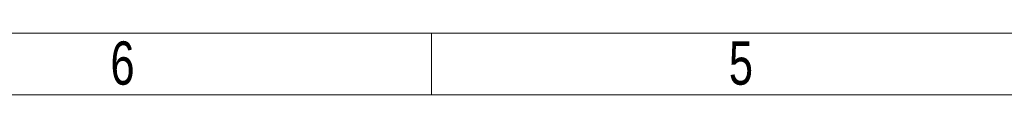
# Model space of a CAD drawing. Header units: millimetres. Extents: x 0 to 594, y 0 to 424.
# Tile 2 of 14: x 314 to 397, y 0 to 5. Entities that reach past the tile are written whole.
import ezdxf

# ---------------------------------------------------------------- set-up
doc = ezdxf.new("R2010")
doc.units = ezdxf.units.MM
doc.header["$LTSCALE"] = 0.25
doc.styles.add('SLDTEXTSTYLE3', font='TXT', dxfattribs={"width": 0.75})

# ---------------------------------------------------------------- blocks, each defined once
blk = doc.blocks.new('cajetin')
at = {"color": 7, "linetype": 'Continuous', "lineweight": 18}
for p, q in [((853.5, 7.5), (7.5, 7.5)), ((505.5, 7.5), (505.5, 0)), ((861, 0), (0, 0))]:
    blk.add_line(p, q, dxfattribs=at)
at = {"color": 7, "linetype": 'Continuous', "lineweight": 0, "char_height": 5.25, "attachment_point": 2, "style": 'SLDTEXTSTYLE3'}
for s, insert in [('6', (468.01, 6.49)), ('5', (543.01, 6.49))]:
    blk.add_mtext(s, dxfattribs=dict(at, insert=insert))

msp = doc.modelspace()

# ---------------------------------------------------------------- block references
at = {"xscale": 0.689895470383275, "yscale": 0.689895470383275, "zscale": 0.689895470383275}
msp.add_blockref('cajetin', (0, 0), dxfattribs=at)

doc.saveas('drawing.dxf')
